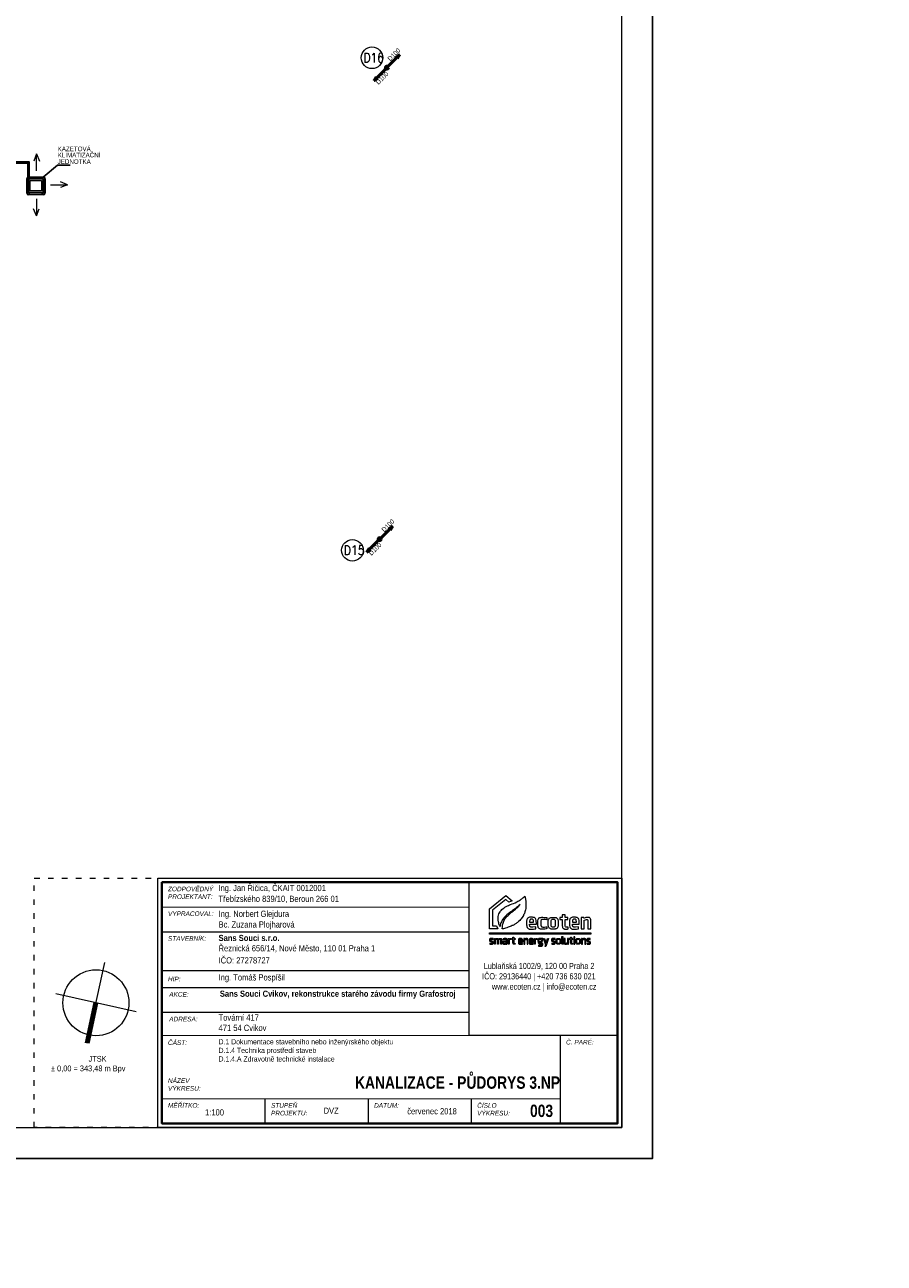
# Model space of a CAD drawing. Header units: millimetres. Extents: x 886281 to 2603493, y -207328 to 3107.
# Tile 10 of 24: x 1160947 to 1188739, y -199770 to -159709. Entities that reach past the tile are written whole.
import ezdxf

# ---------------------------------------------------------------- set-up
doc = ezdxf.new("R2010")
doc.units = ezdxf.units.MM
doc.header["$LTSCALE"] = 15
doc.linetypes.add('ACAD_ISO03W100', pattern=[30, 12, -18])
doc.layers.add('AA_FORMÁTY NETISK', color=40, linetype='Continuous', plot=False)
for name, color, linetype, lineweight in [('AA_FORMÁTY TISK', 7, 'Continuous', 15), ('AA_ROZPISKY', 7, 'Continuous', 15), ('AA_STUPEŇ DVZ', 4, 'Continuous', 15), ('AA_VÝKRES - BOURÁNÍ', 3, 'Continuous', 15), ('Kóty_obecně', 7, 'Continuous', 25), ('Standard', 7, 'Continuous', 25), ('ZTI-kan_st_destova', 71, 'Continuous', 50), ('ZTI-kanal_pripojovaci', 130, 'Continuous', 50), ('ZTI_popis', 191, 'Continuous', 15)]:
    doc.layers.add(name, color=color, linetype=linetype, lineweight=lineweight)
doc.layers.add('ZTI-kanal_pripojovaci-popis', color=7, linetype='Continuous')
doc.styles.add('Popis', font='simplex.shx', dxfattribs={"width": 0.85, "height": 150})
doc.styles.get("Standard").update_dxf_attribs({"font": 'ic-simplex.shx', "width": 0.8})

# ---------------------------------------------------------------- blocks, each defined once
blk = doc.blocks.new('ecoten_logo_obrys')
at = {"lineweight": 5}
for points in [[(750, 1940), (899, 1620), (0, 1620), (0, 3760), (1740, 5160), (2420, 4610), (2057, 4478), (1740, 4740), (320, 3600), (320, 1940), (750, 1940)], [(3740, 5090), (3760, 5040), (3780, 4980), (3790, 4930), (3810, 4860), (3820, 4800), (3830, 4750), (3840, 4700), (3850, 4650), (3860, 4600), (3860, 4560), (3870, 4480), (3870, 4440), (3880, 4360), (3880, 4230), (3880, 4100), (3880, 4050), (3871, 3920), (3849, 3780), (3819, 3640), (3769, 3440), (3750, 3380), (3709, 3280), (3669, 3190), (3630, 3110), (3600, 3050), (3530, 2930), (3480, 2850), (3440, 2790), (3370, 2700), (3291, 2609), (3210, 2520), (3089, 2411), (2969, 2311), (2890, 2250), (2820, 2200), (2710, 2131), (2610, 2071), (2480, 1999), (2420, 1970), (2320, 1921), (2200, 1870), (2100, 1830), (2000, 1789), (1850, 1740), (1720, 1701), (1600, 1671), (1480, 1641), (1390, 1620), (1360, 1620), (1360, 1670), (1370, 1810), (1400, 2000), (1430, 2130), (1481, 2320), (1531, 2450), (1580, 2560), (1630, 2640), (1680, 2720), (1730, 2780), (1819, 2890), (1891, 2969), (1981, 3059), (2151, 3219), (2271, 3319), (2350, 3390), (2521, 3519), (2641, 3619), (2749, 3711), (2840, 3790), (2920, 3870), (3000, 3939), (3121, 4059), (3270, 4220), (3170, 4130), (3081, 4049), (2970, 3960), (2840, 3850), (2720, 3760), (2560, 3640), (2450, 3560), (2331, 3479), (2160, 3360), (2070, 3290), (1990, 3229), (1850, 3120), (1740, 3020), (1660, 2940), (1550, 2830), (1479, 2740), (1420, 2650), (1360, 2560), (1310, 2470), (1270, 2370), (1221, 2250), (1191, 2150), (1150, 2000), (1130, 1910), (1120, 1870), (1100, 1930), (1070, 2000), (1009, 2160), (979, 2270), (950, 2370), (920, 2540), (910, 2690), (910, 2830), (929, 2940), (959, 3080), (1010, 3220), (1059, 3330), (1131, 3450), (1180, 3520), (1241, 3590), (1331, 3679), (1461, 3789), (1549, 3861), (1640, 3920), (1761, 3989), (1900, 4060), (2030, 4121), (2140, 4170), (2240, 4210), (2410, 4269), (2550, 4320), (2730, 4400), (2890, 4481), (3030, 4559), (3130, 4619), (3220, 4671), (3290, 4720), (3380, 4780), (3440, 4830), (3560, 4920), (3650, 5000), (3740, 5090)], [(4260, 2140), (4980, 2140), (4980, 2240), (4971, 2420), (4961, 2530), (4931, 2650), (4891, 2720), (4850, 2770), (4770, 2820), (4700, 2840), (4640, 2850), (4580, 2860), (4510, 2860), (4340, 2860), (4260, 2851), (4190, 2830), (4110, 2800), (4060, 2760), (4020, 2720), (4000, 2680), (3980, 2630), (3961, 2540), (3950, 2470), (3950, 2420), (3950, 2340), (3950, 2120), (3950, 2030), (3960, 1970), (3979, 1850), (3990, 1810), (4010, 1770), (4040, 1720), (4070, 1690), (4120, 1650), (4170, 1630), (4230, 1610), (4300, 1600), (4560, 1600), (4680, 1611), (4820, 1631), (4910, 1640), (4910, 1840), (4590, 1812), (4440, 1809), (4390, 1820), (4360, 1830), (4330, 1850), (4310, 1870), (4300, 1890), (4290, 1910), (4280, 1940), (4260, 2020), (4260, 2140)], [(4260, 2350), (4680, 2350), (4680, 2400), (4670, 2480), (4660, 2550), (4640, 2590), (4610, 2620), (4590, 2630), (4570, 2640), (4540, 2650), (4400, 2650), (4370, 2640), (4330, 2620), (4310, 2600), (4290, 2580), (4280, 2550), (4270, 2510), (4260, 2440), (4260, 2350)], [(6090, 2820), (6090, 2600), (5910, 2619), (5780, 2630), (5590, 2630), (5540, 2620), (5500, 2590), (5480, 2560), (5460, 2480), (5450, 2410), (5450, 2040), (5460, 1980), (5480, 1930), (5500, 1890), (5530, 1860), (5570, 1840), (5610, 1830), (5670, 1820), (5850, 1820), (5970, 1830), (6100, 1839), (6100, 1650), (6010, 1629), (5880, 1611), (5760, 1600), (5490, 1600), (5410, 1610), (5350, 1630), (5290, 1660), (5260, 1680), (5220, 1720), (5190, 1770), (5160, 1840), (5139, 1930), (5130, 2070), (5130, 2100), (5130, 2410), (5140, 2480), (5160, 2610), (5180, 2660), (5200, 2700), (5230, 2750), (5260, 2780), (5310, 2810), (5360, 2830), (5400, 2840), (5460, 2850), (5550, 2861), (5660, 2861), (5810, 2850), (5950, 2840), (6040, 2829), (6090, 2820)], [(6240, 2060), (6240, 2410), (6250, 2520), (6270, 2610), (6290, 2660), (6310, 2700), (6340, 2740), (6380, 2780), (6430, 2810), (6500, 2830), (6600, 2849), (6940, 2849), (7010, 2840), (7070, 2820), (7120, 2800), (7150, 2780), (7200, 2730), (7230, 2690), (7250, 2650), (7270, 2580), (7280, 2530), (7290, 2480), (7301, 2320), (7301, 2140), (7291, 1990), (7280, 1900), (7260, 1830), (7240, 1780), (7210, 1730), (7180, 1700), (7150, 1670), (7090, 1640), (7030, 1620), (6980, 1610), (6910, 1600), (6630, 1600), (6550, 1610), (6480, 1630), (6430, 1650), (6390, 1670), (6330, 1720), (6300, 1780), (6280, 1830), (6270, 1870), (6260, 1910), (6250, 1980), (6240, 2060)], [(6710, 2660), (6820, 2660), (6860, 2650), (6910, 2630), (6940, 2600), (6960, 2560), (6970, 2520), (6980, 2470), (6990, 2360), (6990, 2090), (6981, 1990), (6970, 1940), (6950, 1880), (6930, 1850), (6900, 1830), (6860, 1810), (6820, 1800), (6720, 1800), (6680, 1810), (6640, 1830), (6610, 1850), (6590, 1870), (6570, 1910), (6560, 2000), (6551, 2130), (6551, 2330), (6560, 2460), (6570, 2530), (6580, 2570), (6600, 2600), (6620, 2620), (6650, 2640), (6670, 2650), (6710, 2660)], [(8810, 2140), (9530, 2140), (9530, 2240), (9521, 2420), (9511, 2530), (9481, 2650), (9441, 2720), (9400, 2770), (9320, 2820), (9250, 2840), (9190, 2850), (9130, 2860), (9060, 2860), (8890, 2860), (8810, 2851), (8740, 2830), (8660, 2800), (8610, 2760), (8570, 2720), (8550, 2680), (8530, 2630), (8511, 2540), (8500, 2470), (8500, 2420), (8500, 2340), (8500, 2120), (8500, 2030), (8510, 1970), (8529, 1850), (8540, 1810), (8560, 1770), (8590, 1720), (8620, 1690), (8670, 1650), (8720, 1630), (8780, 1610), (8850, 1600), (9110, 1600), (9230, 1611), (9370, 1631), (9460, 1640), (9460, 1840), (9140, 1812), (8990, 1809), (8940, 1820), (8910, 1830), (8880, 1850), (8860, 1870), (8850, 1890), (8840, 1910), (8830, 1940), (8810, 2020), (8810, 2140)], [(8810, 2350), (9230, 2350), (9230, 2400), (9220, 2480), (9210, 2550), (9190, 2590), (9160, 2620), (9140, 2630), (9120, 2640), (9090, 2650), (8950, 2650), (8920, 2640), (8880, 2620), (8860, 2600), (8840, 2580), (8830, 2550), (8820, 2510), (8810, 2440), (8810, 2350)], [(9740, 1620), (10060, 1620), (10060, 2540), (10210, 2589), (10320, 2610), (10370, 2610), (10410, 2600), (10430, 2580), (10440, 2560), (10440, 2550), (10440, 1620), (10764, 1620), (10764, 2590), (10740, 2680), (10710, 2740), (10660, 2790), (10610, 2820), (10560, 2840), (10520, 2850), (10320, 2850), (10240, 2830), (10160, 2800), (10040, 2750), (10030, 2770), (10020, 2800), (10010, 2830), (9740, 2830), (9740, 1620)], [(0, 1220), (10764, 1220), (10764, 1070), (0, 1070), (0, 1220)], [(30, 0), (290, 0), (320, 10), (340, 20), (360, 30), (390, 60), (400, 80), (410, 100), (410, 110), (410, 200), (400, 230), (380, 260), (360, 280), (330, 300), (270, 330), (220, 350), (170, 370), (140, 390), (120, 400), (100, 430), (100, 480), (110, 500), (140, 520), (240, 520), (350, 510), (380, 510), (380, 590), (280, 601), (140, 601), (90, 590), (70, 580), (50, 570), (40, 560), (20, 540), (10, 520), (0, 490), (0, 410), (10, 380), (20, 360), (40, 330), (70, 310), (100, 290), (150, 270), (220, 240), (260, 220), (290, 200), (300, 190), (310, 170), (310, 120), (300, 100), (280, 90), (250, 80), (110, 80), (30, 90), (30, 0)], [(520, 0), (520, 590), (600, 590), (610, 550), (660, 570), (720, 590), (800, 600), (850, 600), (900, 590), (930, 570), (940, 560), (1020, 580), (1070, 590), (1140, 600), (1200, 600), (1250, 590), (1280, 570), (1300, 540), (1310, 510), (1310, 0), (1220, 0), (1220, 470), (1210, 490), (1180, 510), (1120, 510), (1020, 491), (970, 480), (960, 470), (960, 0), (870, 0), (870, 480), (860, 500), (840, 510), (770, 510), (620, 470), (620, 0), (520, 0)], [(1450, 580), (1470, 500), (1610, 520), (1700, 520), (1730, 510), (1750, 500), (1760, 480), (1770, 460), (1770, 330), (1560, 330), (1530, 330), (1500, 320), (1480, 310), (1450, 290), (1430, 260), (1420, 230), (1420, 120), (1430, 80), (1440, 60), (1460, 30), (1480, 10), (1510, 0), (1540, -10), (1600, -10), (1650, 0), (1690, 10), (1760, 39), (1770, 40), (1780, 0), (1860, 0), (1860, 500), (1850, 530), (1840, 560), (1810, 580), (1790, 590), (1750, 600), (1580, 600), (1450, 580)], [(1770, 260), (1770, 130), (1620, 81), (1570, 80), (1540, 90), (1520, 120), (1510, 150), (1510, 210), (1540, 240), (1580, 260), (1770, 270), (1770, 260)], [(1990, 0), (1990, 590), (2080, 590), (2080, 550), (2130, 570), (2200, 590), (2260, 600), (2280, 600), (2280, 520), (2230, 510), (2160, 490), (2090, 470), (2080, 460), (2080, 0), (1990, 0)], [(2350, 510), (2350, 590), (2490, 590), (2490, 740), (2590, 740), (2590, 590), (2720, 590), (2720, 510), (2590, 510), (2590, 140), (2600, 100), (2620, 80), (2640, 70), (2740, 70), (2740, 0), (2680, -10), (2630, -10), (2580, 0), (2550, 10), (2510, 50), (2490, 120), (2490, 510), (2350, 510)], [(3160, 260), (3530, 260), (3530, 420), (3509, 510), (3490, 540), (3460, 570), (3390, 600), (3210, 600), (3170, 590), (3130, 570), (3100, 540), (3080, 490), (3070, 440), (3070, 160), (3090, 80), (3110, 40), (3150, 10), (3180, 0), (3240, -10), (3330, -10), (3500, 10), (3500, 80), (3400, 69), (3280, 69), (3220, 80), (3190, 100), (3170, 140), (3160, 180), (3160, 260)], [(3160, 340), (3160, 410), (3170, 460), (3190, 500), (3230, 520), (3270, 530), (3340, 530), (3390, 510), (3410, 490), (3430, 450), (3440, 420), (3440, 340), (3160, 340)], [(3640, 590), (3640, 0), (3740, 0), (3740, 470), (3840, 501), (3890, 510), (3960, 510), (3980, 500), (3990, 470), (3990, 0), (4090, 0), (4090, 500), (4070, 550), (4040, 580), (3990, 600), (3920, 600), (3850, 590), (3780, 570), (3730, 550), (3720, 590), (3640, 590)], [(4300, 260), (4670, 260), (4670, 420), (4649, 510), (4630, 540), (4600, 570), (4530, 600), (4350, 600), (4310, 590), (4270, 570), (4240, 540), (4220, 490), (4210, 440), (4210, 160), (4230, 80), (4250, 40), (4290, 10), (4320, 0), (4380, -10), (4470, -10), (4640, 10), (4640, 80), (4540, 69), (4420, 69), (4360, 80), (4330, 100), (4310, 140), (4300, 180), (4300, 260)], [(4300, 340), (4300, 410), (4310, 460), (4330, 500), (4370, 520), (4410, 530), (4480, 530), (4530, 510), (4550, 490), (4570, 450), (4580, 420), (4580, 340), (4300, 340)], [(4780, 0), (4780, 590), (4870, 590), (4870, 550), (4920, 570), (4990, 590), (5050, 600), (5070, 600), (5070, 520), (5020, 510), (4950, 490), (4880, 470), (4870, 460), (4870, 0), (4780, 0)], [(5670, 600), (5320, 600), (5260, 590), (5210, 570), (5180, 540), (5160, 510), (5150, 470), (5150, 330), (5170, 280), (5190, 260), (5210, 240), (5190, 220), (5190, 130), (5210, 90), (5240, 60), (5280, 50), (5490, 50), (5540, 30), (5570, -10), (5570, -30), (5570, -70), (5560, -90), (5540, -110), (5500, -130), (5330, -130), (5220, -121), (5220, -210), (5350, -219), (5500, -219), (5570, -200), (5620, -170), (5650, -130), (5670, -80), (5670, 20), (5650, 70), (5620, 100), (5570, 120), (5530, 130), (5320, 130), (5290, 140), (5280, 160), (5280, 200), (5300, 210), (5510, 210), (5570, 240), (5590, 260), (5610, 290), (5620, 340), (5620, 480), (5610, 520), (5680, 530), (5680, 600), (5670, 600)], [(5320, 520), (5470, 520), (5500, 510), (5520, 490), (5530, 460), (5530, 370), (5520, 330), (5490, 300), (5450, 290), (5320, 290), (5290, 300), (5270, 310), (5250, 330), (5240, 370), (5240, 460), (5260, 490), (5280, 510), (5320, 520)], [(5750, 590), (5860, 590), (6016, 109), (6172, 589), (6280, 589), (5998, -230), (5910, -230), (5980, 0), (5950, 0), (5750, 590)], [(6610, 0), (6870, 0), (6900, 10), (6920, 20), (6940, 30), (6970, 60), (6980, 80), (6990, 100), (6990, 110), (6990, 200), (6980, 230), (6960, 260), (6940, 280), (6910, 300), (6850, 330), (6800, 350), (6750, 370), (6720, 390), (6700, 400), (6680, 430), (6680, 480), (6690, 500), (6720, 520), (6820, 520), (6930, 510), (6960, 510), (6960, 590), (6860, 601), (6720, 601), (6670, 590), (6650, 580), (6630, 570), (6620, 560), (6600, 540), (6590, 520), (6580, 490), (6580, 410), (6590, 380), (6600, 360), (6620, 330), (6650, 310), (6680, 290), (6730, 270), (6800, 240), (6840, 220), (6870, 200), (6880, 190), (6890, 170), (6890, 120), (6880, 100), (6860, 90), (6830, 80), (6690, 80), (6610, 90), (6610, 0)], [(7090, 170), (7090, 420), (7110, 500), (7130, 540), (7160, 570), (7200, 590), (7260, 600), (7400, 600), (7450, 590), (7500, 570), (7530, 540), (7550, 500), (7560, 440), (7569, 370), (7569, 200), (7560, 130), (7540, 80), (7530, 60), (7490, 20), (7450, 0), (7370, -10), (7280, -10), (7210, 0), (7170, 20), (7140, 40), (7110, 90), (7090, 170)], [(7190, 200), (7190, 390), (7200, 450), (7210, 490), (7230, 510), (7280, 530), (7380, 530), (7420, 510), (7450, 480), (7460, 440), (7470, 380), (7470, 210), (7470, 170), (7450, 110), (7420, 90), (7380, 70), (7270, 70), (7240, 80), (7220, 100), (7200, 130), (7190, 200)], [(7850, -10), (7770, -10), (7730, 10), (7700, 50), (7690, 80), (7680, 130), (7680, 810), (7790, 810), (7790, 100), (7800, 70), (7820, 60), (7850, 60), (7850, -10)], [(8387, 1), (8387, 591), (8287, 591), (8287, 121), (8187, 90), (8137, 81), (8067, 81), (8047, 91), (8037, 121), (8037, 591), (7937, 591), (7937, 91), (7957, 41), (7987, 11), (8037, -9), (8107, -9), (8177, 1), (8247, 21), (8297, 41), (8307, 1), (8387, 1)], [(8480, 510), (8480, 590), (8620, 590), (8620, 740), (8720, 740), (8720, 590), (8850, 590), (8850, 510), (8720, 510), (8720, 140), (8730, 100), (8750, 80), (8770, 70), (8870, 70), (8870, 0), (8810, -10), (8760, -10), (8710, 0), (8680, 10), (8640, 50), (8620, 120), (8620, 510), (8480, 510)], [(8960, 710), (8980, 680), (9050, 680), (9070, 710), (9070, 770), (9050, 790), (8980, 790), (8960, 770), (8960, 710)], [(8970, 590), (8970, 0), (9060, 0), (9060, 590), (8970, 590)], [(9175, 170), (9175, 420), (9195, 500), (9215, 540), (9245, 570), (9285, 590), (9345, 600), (9485, 600), (9535, 590), (9585, 570), (9615, 540), (9635, 500), (9645, 440), (9654, 370), (9654, 200), (9645, 130), (9625, 80), (9615, 60), (9575, 20), (9535, 0), (9455, -10), (9365, -10), (9295, 0), (9255, 20), (9225, 40), (9195, 90), (9175, 170)], [(9275, 200), (9275, 390), (9285, 450), (9295, 490), (9315, 510), (9365, 530), (9465, 530), (9505, 510), (9535, 480), (9545, 440), (9555, 380), (9555, 210), (9555, 170), (9535, 110), (9505, 90), (9465, 70), (9355, 70), (9325, 80), (9305, 100), (9285, 130), (9275, 200)], [(9770, 590), (9770, 0), (9870, 0), (9870, 470), (9970, 501), (10020, 510), (10090, 510), (10110, 500), (10120, 470), (10120, 0), (10220, 0), (10220, 500), (10200, 550), (10170, 580), (10120, 600), (10050, 600), (9980, 590), (9910, 570), (9860, 550), (9850, 590), (9770, 590)], [(10360, 0), (10620, 0), (10650, 10), (10670, 20), (10690, 30), (10720, 60), (10730, 80), (10740, 100), (10740, 110), (10740, 200), (10730, 230), (10710, 260), (10690, 280), (10660, 300), (10600, 330), (10550, 350), (10500, 370), (10470, 390), (10450, 400), (10430, 430), (10430, 480), (10440, 500), (10470, 520), (10570, 520), (10680, 510), (10710, 510), (10710, 590), (10610, 601), (10470, 601), (10420, 590), (10400, 580), (10380, 570), (10370, 560), (10350, 540), (10340, 520), (10330, 490), (10330, 410), (10340, 380), (10350, 360), (10370, 330), (10400, 310), (10430, 290), (10480, 270), (10550, 240), (10590, 220), (10620, 200), (10630, 190), (10640, 170), (10640, 120), (10630, 100), (10610, 90), (10580, 80), (10440, 80), (10360, 90), (10360, 0)]]:
    blk.add_lwpolyline(points, dxfattribs=at)
blk.add_lwpolyline([(8270, 1800), (8170, 1800), (8120, 1810), (8090, 1830), (8070, 1850), (8050, 1900), (8050, 2620), (8320, 2620), (8320, 2830), (8050, 2830), (8050, 3130), (7730, 3130), (7730, 2830), (7460, 2830), (7460, 2620), (7730, 2620), (7730, 1960), (7740, 1880), (7750, 1830), (7770, 1770), (7790, 1730), (7840, 1680), (7880, 1650), (7920, 1630), (7980, 1610), (8050, 1600), (8230, 1600), (8300, 1610), (8350, 1620), (8350, 1810)], close=True, dxfattribs=at)
blk = doc.blocks.new('*U326')
at = {"color": 0, "linetype": 'ByBlock', "lineweight": -2}
for p, q in [((35.36, 35.36), (424.26, 424.26)), ((424.26, 424.26), (291.68, 344.71)), ((344.71, 291.68), (424.26, 424.26)), ((-35.36, -35.36), (-424.26, -424.26)), ((-424.26, -424.26), (-344.71, -291.68)), ((-291.68, -344.71), (-424.26, -424.26))]:
    blk.add_line(p, q, dxfattribs=at)
blk.add_circle((0, 0), 50, dxfattribs=at)
blk = doc.blocks.new('*U325')
at = {"color": 0, "linetype": 'ByBlock', "lineweight": -2}
for p, q in [((35.36, 35.36), (424.26, 424.26)), ((424.26, 424.26), (291.68, 344.71)), ((344.71, 291.68), (424.26, 424.26)), ((-35.36, -35.36), (-424.26, -424.26)), ((-424.26, -424.26), (-344.71, -291.68)), ((-291.68, -344.71), (-424.26, -424.26))]:
    blk.add_line(p, q, dxfattribs=at)
blk.add_circle((0, 0), 50, dxfattribs=at)
blk = doc.blocks.new('KOMPLEXNÍ OBJEKT_6')
at = {"layer": 'Standard', "color": 0, "linetype": 'Continuous', "lineweight": 35}
for p, q in [((-98123623, -465518858), (-98123623, -465518388)), ((-98123573, -465518338), (-98123103, -465518338)), ((-98123053, -465518388), (-98123053, -465518858)), ((-98123103, -465518908), (-98123573, -465518908))]:
    blk.add_line(p, q, dxfattribs=at)
at = {"layer": 'Standard', "color": 0, "linetype": 'Continuous', "lineweight": 13}
for points in [[(-98123598, -465518407), (-98123571, -465518407), (-98123571, -465518834), (-98123598, -465518834), (-98123598, -465518407)], [(-98123133, -465518369), (-98123133, -465518403), (-98123550, -465518403), (-98123550, -465518369), (-98123133, -465518369)], [(-98123151, -465518448), (-98123151, -465518784), (-98123525, -465518784), (-98123525, -465518448), (-98123151, -465518448)], [(-98123084, -465518407), (-98123112, -465518407), (-98123112, -465518834), (-98123084, -465518834), (-98123084, -465518407)], [(-98123133, -465518877), (-98123133, -465518842), (-98123550, -465518842), (-98123550, -465518877), (-98123133, -465518877)]]:
    blk.add_lwpolyline(points, close=True, dxfattribs=at)
at = {"layer": 'Standard', "color": 0, "linetype": 'Continuous', "lineweight": 35}
for centre, start, end in [((-98123573, -465518388), 90, 180), ((-98123103, -465518388), 0, 90), ((-98123573, -465518858), 180, 270), ((-98123103, -465518858), 270, 0)]:
    blk.add_arc(centre, 50, start, end, dxfattribs=at)

msp = doc.modelspace()

# ---------------------------------------------------------------- linework, layer by layer
at = {"layer": 'AA_FORMÁTY NETISK'}
msp.add_lwpolyline([(1139249, -112281), (1139249, -196381), (1181249, -196381), (1181249, -112281)], close=True, dxfattribs=at)
at = {"layer": 'AA_FORMÁTY TISK'}
msp.add_lwpolyline([(1140249, -113281), (1140249, -195381), (1180249, -195381), (1180249, -113281)], close=True, dxfattribs=at)
at = {"layer": 'AA_ROZPISKY', "lineweight": 20}
for p, q in [((1165383, -188246), (1175316, -188247)), ((1165383, -189046), (1175316, -189047)), ((1165383, -189046), (1175316, -189047)), ((1165382, -190296), (1175316, -190297)), ((1165423, -190850), (1175316, -190851)), ((1165423, -191650), (1175316, -191651)), ((1165382, -192396), (1180116, -192398)), ((1165382, -194446), (1178257, -194448)), ((1168715, -194447), (1168715, -195247)), ((1172049, -194447), (1172049, -195247)), ((1175382, -194447), (1175382, -195247))]:
    msp.add_line(p, q, dxfattribs=at)
at = {"layer": 'AA_ROZPISKY'}
for p, q in [((1162961, -192648), (1163537, -190044)), ((1164551, -191634), (1161947, -191058)), ((1178257, -192398), (1178256, -195248))]:
    msp.add_line(p, q, dxfattribs=at)
at = {"layer": 'AA_ROZPISKY', "lineweight": 80}
msp.add_line((1163249, -191346), (1162961, -192648), dxfattribs=at)
at = {"layer": 'AA_ROZPISKY', "linetype": 'ACAD_ISO03W100', "lineweight": 20}
msp.add_lwpolyline([(1161249, -187313), (1180249, -187314), (1180249, -195381), (1161249, -195379)], close=True, dxfattribs=at)
at = {"layer": 'AA_ROZPISKY', "lineweight": 20}
for points in [[(1165249, -187313), (1180249, -187314), (1180249, -195381), (1165249, -195380)], [(1175316, -187447), (1180116, -187448), (1180116, -192398), (1175316, -192397)]]:
    msp.add_lwpolyline(points, close=True, dxfattribs=at)
at = {"layer": 'AA_ROZPISKY', "lineweight": 40}
msp.add_lwpolyline([(1165383, -187446), (1180116, -187448), (1180115, -195248), (1165382, -195246)], close=True, dxfattribs=at)
at = {"layer": 'AA_ROZPISKY'}
msp.add_circle((1163249, -191346), 1067, dxfattribs=at)
at = {"layer": 'Standard', "color": 0, "linetype": 'Continuous', "lineweight": 13, "ltscale": 1000}
for p, q in [((1161331, -163885), (1161239, -164116)), ((1161331, -164435), (1161331, -163885)), ((1161331, -163885), (1161423, -164116)), ((1161781, -164884), (1162331, -164884)), ((1162331, -164884), (1162099, -164792)), ((1162331, -164884), (1162099, -164976)), ((1161322, -165343), (1161322, -165893)), ((1161322, -165893), (1161230, -165661)), ((1161322, -165893), (1161415, -165661))]:
    msp.add_line(p, q, dxfattribs=at)
at = {"layer": 'ZTI-kan_st_destova', "lineweight": 15}
for centre in [(1172175, -160777), (1171543, -176709)]:
    msp.add_circle(centre, 350, dxfattribs=at)
at = {"layer": 'ZTI-kanal_pripojovaci'}
msp.add_lwpolyline([(1161071, -164634), (1161071, -164163), (1147257, -164163), (1147257, -161864), (1146764, -161864)], dxfattribs=at)
at = {"layer": 'ZTI-kanal_pripojovaci-popis', "color": 2}
msp.add_line((1162419, -164250), (1162001, -164250), dxfattribs=at)
msp.add_lwpolyline([(1162001, -164250), (1161541, -164634)], dxfattribs=at)

# ---------------------------------------------------------------- block references
at = {"layer": 'AA_ROZPISKY', "xscale": 0.3046009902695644, "yscale": 0.3046009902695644, "zscale": 0.3046009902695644, "rotation": 359.994372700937}
msp.add_blockref('ecoten_logo_obrys', (1175973, -189449), dxfattribs=at)
at = {"layer": 'Standard', "color": 0, "linetype": 'Continuous', "lineweight": 13}
msp.add_blockref('KOMPLEXNÍ OBJEKT_6', (99284644, 465353704), dxfattribs=at)
at = {"layer": 'ZTI-kan_st_destova', "rotation": 180}
for name, p in [('*U325', (1172654, -161096)), ('*U326', (1172424, -176349))]:
    msp.add_blockref(name, p, dxfattribs=at)

# ---------------------------------------------------------------- texts
at = {"layer": 'AA_ROZPISKY', "rotation": 359.9944}
for s, width, insert, char_height, attachment_point in [('{\\fArial|b0|i1|c238|p34;ZODPOVĚDNÝ PROJEKTANT:}', 53.33, (1165577, -187589), 150, 1), ('\\pt4200;{\\Fc:\\program files\\ab studio\\cadkonplus 2018\\2018\\fonts\\ic-simplex|c238;Třebízského 839/10, Beroun 266 01}', 6041.06, (1167209, -187882), 200, 1), ('\\pt4200;Ing. {\\Fc:\\program files\\ab studio\\cadkonplus 2018\\2018\\fonts\\ic-simplex|c238;Jan Řičica, ČKAIT 0012001}', 6041.06, (1167209, -187532), 200, 1), ('{\\fArial|b0|i1|c238|p34;VYPRACOVAL:}', 1241.72, (1165577, -188389), 150, 1), ('\\pt4200;Ing. {\\Fc:\\program files\\ab studio\\cadkonplus 2018\\2018\\fonts\\ic-simplex|c238;Norbert Glejdura}', 4227.73, (1167214, -188366), 200, 1), ('\\pt4200;{\\Fc:\\program files\\ab studio\\cadkonplus 2018\\2018\\fonts\\ic-simplex|c238;Bc. Zuzana Plojharová}', 4227.73, (1167214, -188712), 200, 1), ('{\\fArial|b0|i1|c238|p34;STAVEBNÍK:}', 1241.72, (1165577, -189189), 150, 1), ('\\pt4200;{\\fArial|b1|i0|c238|p34;Sans Souci s.r.o.\\P}Řeznická 656/14, Nové Město, 110 01 Praha 1', 8102.13, (1167214, -189148), 200, 1), ('\\pt4200;IČO: 27278727', 6355.46, (1167214, -189873), 200, 1), ('\\pi473.33333;{\\W0.7;Lublaňská 1002/9, 120 00 Praha 2\\P\\pi420,t2420,2620;IČO: 29136440 | +420 736 630 021\\P\\pi736.66667,t2736.66667,4936.66667;www.ecoten.cz | info@ecoten.cz\\H1.2619x; }', 4800, (1092338, -190054), 200, 1), ('\\pi473.33333;{\\W0.7;Lublaňská 1002/9, 120 00 Praha 2\\P\\pi420,t2420,2620;IČO: 29136440 | +420 736 630 021\\P\\pi736.66667,t2736.66667,4936.66667;www.ecoten.cz | info@ecoten.cz\\H1.2619x; }', 4800, (1175316, -190054), 200, 1), ('{\\fArial|b0|i1|c238|p34;HIP:}', 1241.72, (1165577, -190503), 150, 1), ('\\pt4200;Ing. Tomáš Pospíšil', 3020.53, (1167214, -190423), 200, 1), ('{\\fArial|b0|i1|c238|p34;AKCE:}', 1241.72, (1165618, -190996), 150, 1), ('\\pt4200;{\\fArial|b1|i0|c238|p34;Sans Souci Cvikov, rekonstrukce starého závodu firmy Grafostroj}', 7735.47, (1167255, -190951), 200, 1), ('{\\fArial|b0|i1|c238|p34;ADRESA:}', 1241.72, (1165618, -191796), 150, 1), ('\\pt4200;Tovární 417 \\P471 54 Cvikov', 6355.46, (1167214, -191723), 200, 1), ('{\\fArial|b0|i1|c238|p34;ČÁST: }', 565.93, (1165577, -192559), 150, 1), ('\\H166.666;\\W0.8;D.1 Dokumentace stavebního nebo inženýrského objektu\\PD.1.4 Technika prostředí staveb\\PD.1.4.A Zdravotně technické instalace', 9345.46, (1167213, -192523), 200, 1), ('{\\fArial|b0|i1|c238|p34;Č. PARÉ:}', 1241.72, (1178452, -192544), 150, 1), ('\\pi1758.22222,t5678.22222;JTSK\\P\\pi545.77778,t4465.77778;± 0,00 = 343,48 m Bpv', 4000, (985081, -192789), 186.67, 1), ('\\pi1758.22222,t5678.22222;JTSK\\P\\pi545.77778,t4465.77778;± 0,00 = 343,48 m Bpv', 4000, (1078271, -193063), 186.67, 1), ('\\pi1758.22222,t5678.22222;JTSK\\P\\pi545.77778,t4465.77778;± 0,00 = 343,48 m Bpv', 4000, (1161249, -193063), 186.67, 1), ('{\\fArial|b0|i1|c238|p34;NÁZEV\\PVÝKRESU:}', 345.93, (1165577, -193789), 150, 1), ('{\\fArial|b0|i1|c238|p34;MĚŘÍTKO:}', 1241.72, (1165577, -194589), 150, 1), ('{\\fArial|b0|i1|c238|p34;STUPEŇ\\PPROJEKTU:}', 399.27, (1168910, -194589), 150, 1), ('{\\fArial|b0|i1|c238|p34;DATUM:}', 1241.72, (1172243, -194589), 150, 1), ('{\\fArial|b0|i1|c238|p34;ČÍSLO\\PVÝKRESU:}', 405.93, (1175577, -194590), 150, 1), ('\\pt4200;1:100', 1301.35, (1166778, -194791), 200, 1), ('\\pt4200;červenec 2018', 1955.81, (1174918, -194753), 200, 3)]:
    msp.add_mtext_dynamic_manual_height_columns(s, width=width, gutter_width=150, heights=[0], dxfattribs=dict(at, insert=insert, char_height=char_height, attachment_point=attachment_point))
at = {"layer": 'AA_STUPEŇ DVZ', "insert": (1170609, -194737), "char_height": 200, "attachment_point": 1, "rotation": 359.9944}
msp.add_mtext_dynamic_manual_height_columns('DVZ', width=1390.58, gutter_width=150, heights=[0], dxfattribs=at)
at = {"layer": 'AA_VÝKRES - BOURÁNÍ', "char_height": 400, "attachment_point": 3, "rotation": 359.9944}
for s, width, insert in [('\\pt8400;{\\fArial|b1|i0|c238|p34;KANALIZACE\\fArial|b1|i0|c0|p34; - PŮDORYS \\fArial|b1|i0|c238|p34;3.\\fArial|b1|i0|c0|p34;NP}', 11060.2, (1178257, -193726)), ('\\pt8400;{\\fArial|b1|i0|c238|p34;003}', 1301.35, (1178031, -194640))]:
    msp.add_mtext_dynamic_manual_height_columns(s, width=width, gutter_width=150, heights=[0], dxfattribs=dict(at, insert=insert))
at = {"layer": 'Kóty_obecně', "char_height": 500, "attachment_point": 1}
for s, width, insert in [('\\W0.8;POZNÁMKY:\\P\\pi-1500,l2000,t2000;\\H250;-^IPŘIPOJOVACÍ POTRUBÍ KANALIZACE JE VEDENO VE SKLONU 3 % K ODPADNÍMU POTRUBÍ', 11997.19, (970767, -190304)), ('{\\Fc:\\program files\\ab studio\\cadkonplus 2018\\2018\\fonts\\ic-simplex|c238;POZNÁMKY:\\P\\pi-1500,l2000,t2000;\\H0.5x;-^IPŘIPOJOVACÍ POTRUBÍ KANALIZACE JE VEDENO VE SKLONU 3 % K ODPADNÍMU POTRUBÍ}', 20006.89, (1057764, -193681)), ('{\\Fc:\\program files\\ab studio\\cadkonplus 2018\\2018\\fonts\\ic-simplex|c238;POZNÁMKY:\\P\\pi-1500,l2000,t2000;\\H0.5x;-^IPŘIPOJOVACÍ POTRUBÍ KANALIZACE JE VEDENO VE SKLONU 3 % K ODPADNÍMU POTRUBÍ}', 19815.05, (1140934, -193659))]:
    msp.add_mtext_dynamic_manual_height_columns(s, width=width, gutter_width=500, heights=[0], dxfattribs=dict(at, insert=insert))
at = {"layer": 'ZTI-kan_st_destova', "lineweight": 15, "char_height": 300, "width": 4855.27, "attachment_point": 1, "style": 'Popis'}
for s, insert in [('\\fsimplex|b0|i0|c0|p0;\\W0.85;D16', (1171897, -160624)), ('\\fsimplex|b0|i0|c0|p0;\\W0.85;D15', (1171265, -176555))]:
    msp.add_mtext(s, dxfattribs=dict(at, insert=insert))
at = {"layer": 'ZTI-kanal_pripojovaci-popis', "color": 3, "width": 0.8}
for p in [(1172768, -160893), (1172385, -161654), (1172574, -176129), (1172157, -176890)]:
    msp.add_text('D100', height=150, rotation=45, dxfattribs=at).set_placement(p)
for s, p in [('KAZETOVÁ', (1162011, -163799)), ('KLIMATIZAČNÍ', (1162011, -163998)), ('JEDNOTKA', (1162011, -164210))]:
    msp.add_text(s, height=150, dxfattribs=at).set_placement(p)
at = {"layer": 'ZTI_popis', "char_height": 150, "width": 651.08, "attachment_point": 1, "style": 'Popis'}
for s, insert in [('\\pi282.14572;{\\fsimplex|b0|i0|c0|p2;P\\P\\pi162.68777;D50}', (1144470, -160411)), ('\\pi282.14572;{\\fsimplex|b0|i0|c0|p2;P\\P\\pi162.68777;D50}', (1145567, -160393)), ('\\pi282.14572;{\\fsimplex|b0|i0|c0|p2;P\\P\\pi162.68777;D50}', (1146256, -160398)), ('\\pi282.14572;{\\fsimplex|b0|i0|c0|p2;P\\P\\pi162.68777;D50}', (1146765, -160398)), ('\\pi219.40098;{\\fsimplex|b0|i0|c0|p2;PD\\P\\pi162.68777;D50}', (1145743, -161303)), ('\\pi218.7308;{\\fsimplex|b0|i0|c0|p2;ČK\\P\\pi114.9381;D125}', (1143128, -161880)), ('\\pi282.14572;{\\fsimplex|b0|i0|c0|p2;D\\P\\pi162.68777;D50}', (1146267, -162480))]:
    msp.add_mtext(s, dxfattribs=dict(at, insert=insert))

doc.saveas('drawing.dxf')
